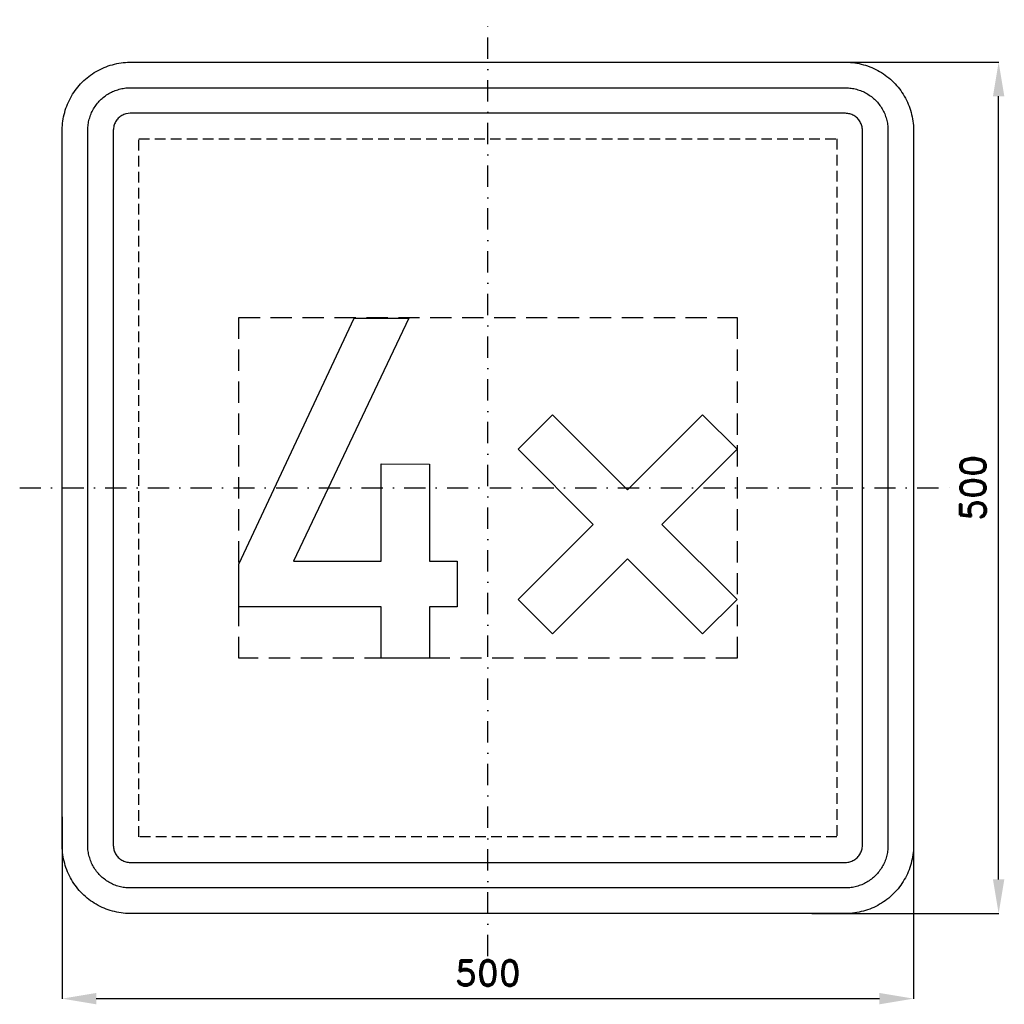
# Model space of a CAD drawing. Header units: millimetres. Extents: x -275 to 303, y -303 to 275.
import ezdxf

# ---------------------------------------------------------------- set-up
doc = ezdxf.new("R2010")
doc.units = ezdxf.units.MM
doc.header["$LTSCALE"] = 5
doc.linetypes.add('ČERCHOVANÁX2', pattern=[2, 1, -0.5, 0, -0.5])
doc.linetypes.add('ČÁRKOVANÁX2', pattern=[1.5, 1, -0.5])
doc.layers.add('Kóty', color=2, linetype='Continuous')
doc.layers.add('Značka', color=7, linetype='Continuous')
doc.styles.get("Standard").update_dxf_attribs({"font": 'romand.shx', "height": 15})
doc.dimstyles.get("Standard").update_dxf_attribs({"dimtxt": 15, "dimasz": 20, "dimexe": 0.18, "dimexo": 0.0625, "dimgap": 7.5, "dimtad": 1, "dimdec": 0, "dimzin": 0, "dimdsep": 46, "dimtxsty": 'Standard', "dimcen": 0.09, "dimadec": 0, "dimazin": 0, "dimtfac": 1, "dimtdec": 0, "dimtofl": 0, "dimtmove": 0, "dimatfit": 3, "dimfxl": 1, "dimtolj": 1, "dimtzin": 0, "dimarcsym": 0})

# ---------------------------------------------------------------- blocks, each defined once
blk = doc.blocks.new('*D0')
at = {"layer": 'Defpoints', "color": 0, "transparency": 16777216}
for p in [(-250, -193.13), (250, -193.13), (250, -300)]:
    blk.add_point(p, dxfattribs=at)
at = {"layer": 'Kóty', "color": 0, "lineweight": -2, "transparency": 16777216}
for p, q in [((-250, -193.19), (-250, -300.18)), ((250, -193.19), (250, -300.18)), ((-230, -300), (230, -300))]:
    blk.add_line(p, q, dxfattribs=at)
at = {"layer": 'Kóty', "color": 0, "transparency": 16777216}
for points in [[(-230, -296.67), (-230, -303.33), (-250, -300)], [(230, -296.67), (230, -303.33), (250, -300)]]:
    blk.add_solid(points, dxfattribs=at)
at = {"layer": 'Kóty', "color": 0, "transparency": 16777216, "insert": (0, -285), "char_height": 15, "attachment_point": 5}
blk.add_mtext('\\A1;500', dxfattribs=at)
blk = doc.blocks.new('*D1')
at = {"layer": 'Defpoints', "color": 0, "transparency": 16777216}
for p in [(190.22, 250), (300, 250), (190.22, -250)]:
    blk.add_point(p, dxfattribs=at)
at = {"layer": 'Kóty', "color": 0, "lineweight": -2, "transparency": 16777216}
for p, q in [((190.28, 250), (300.18, 250)), ((300, -230), (300, 230)), ((190.28, -250), (300.18, -250))]:
    blk.add_line(p, q, dxfattribs=at)
at = {"layer": 'Kóty', "color": 0, "transparency": 16777216}
for points in [[(296.67, 230), (303.33, 230), (300, 250)], [(296.67, -230), (303.33, -230), (300, -250)]]:
    blk.add_solid(points, dxfattribs=at)
at = {"layer": 'Kóty', "color": 0, "transparency": 16777216, "insert": (285, 0), "char_height": 15, "attachment_point": 5, "rotation": 90}
blk.add_mtext('\\A1;500', dxfattribs=at)

msp = doc.modelspace()

# ---------------------------------------------------------------- linework, layer by layer
at = {"layer": 'Značka', "color": 6, "linetype": 'ČERCHOVANÁX2', "ltscale": 2.5}
for points in [[(0, -275), (0, 275)], [(-275, 0), (275, 0)]]:
    msp.add_lwpolyline(points, dxfattribs=at)
at = {"layer": 'Značka', "color": 5}
for points in [[(-210, -250), (-210.157, -250), (-210.314, -249.999, -0.0321792), (-215.479, -249.637, -0.0354421), (-220.555, -248.582, -0.036268), (-225.464, -246.923, -0.0344214), (-230.091, -244.589, -0.0337216), (-234.4018, -241.714, -0.0340857), (-238.2843, -238.284, -0.0342112), (-241.7173, -234.403, -0.0342298), (-244.5886, -230.091, -0.0340429), (-246.9061, -225.461, -0.0334123), (-248.5824, -220.555, -0.0341277), (-249.6543, -215.477, -0.0367441), (-249.9988, -210.314), (-249.9996, -210.157), (-250.0001, -210), (-250.0001, 210), (-249.9996, 210.157), (-249.9988, 210.314, -0.0321789), (-249.637, 215.479, -0.0354442), (-248.5824, 220.555, -0.0362607), (-246.9228, 225.464, -0.0344197), (-244.5886, 230.091, -0.0337239), (-241.714, 234.402, -0.0340855), (-238.2843, 238.284, -0.0342037), (-234.4026, 241.717, -0.0342324), (-230.091, 244.589, -0.0340475), (-225.461, 246.906, -0.0334164), (-220.555, 248.582, -0.0341289), (-215.477, 249.654, -0.0367528), (-210.314, 249.999), (-210.157, 250), (-210, 250), (210, 250), (210.157, 250), (210.314, 249.999, -0.0321907), (215.479, 249.637, -0.03544), (220.555, 248.582, -0.0362704), (225.464, 246.923, -0.0344355), (230.091, 244.589, -0.0337251), (234.402, 241.714, -0.0340812), (238.284, 238.284, -0.0341978), (241.717, 234.403, -0.0342291), (244.589, 230.091, -0.0340343), (246.906, 225.461, -0.0334025), (248.582, 220.555, -0.0341305), (249.654, 215.477, -0.0367399), (249.999, 210.314), (250, 210.157), (250, 210), (250, -210), (250, -210.157), (249.999, -210.314, -0.0321792), (249.637, -215.479, -0.0354421), (248.582, -220.555, -0.0362602), (246.923, -225.464, -0.0344239), (244.589, -230.091, -0.033722), (241.714, -234.402, -0.0340968), (238.284, -238.284, -0.0342179), (234.403, -241.717, -0.0342384), (230.091, -244.589, -0.0340529), (225.46, -246.906, -0.0334149), (220.555, -248.582, -0.0341263), (215.477, -249.654, -0.0367459), (210.314, -249.999), (210.157, -250), (210, -250), (-210, -250)], [(-210, -235), (-210.098, -235), (-210.196, -234.999, -0.0321816), (-213.425, -234.773, -0.0354412), (-216.597, -234.114, -0.0362666), (-219.665, -233.077, -0.0344236), (-222.557, -231.618, -0.033722), (-225.251, -229.821, -0.0340848), (-227.678, -227.678, -0.0342109), (-229.823, -225.252, -0.034229), (-231.6179, -222.557, -0.0340449), (-233.0663, -219.663, -0.0334114), (-234.114, -216.597, -0.0341257), (-234.7839, -213.423, -0.0367454), (-234.9993, -210.196), (-234.9998, -210.098), (-235.0001, -210), (-235.0001, 210), (-234.9998, 210.098), (-234.9993, 210.196, -0.0321814), (-234.7732, 213.424, -0.0354436), (-234.114, 216.597, -0.0362629), (-233.0768, 219.665, -0.0344292), (-231.6179, 222.557, -0.0337131), (-229.821, 225.251, -0.0340835), (-227.678, 227.678, -0.0342145), (-225.252, 229.823, -0.0342271), (-222.557, 231.618, -0.0340608), (-219.663, 233.066, -0.0334078), (-216.597, 234.114, -0.0341377), (-213.423, 234.784, -0.036755), (-210.196, 234.999), (-210.098, 235), (-210, 235), (210, 235), (210.098, 235), (210.196, 234.999, -0.0321788), (213.424, 234.773, -0.0354289), (216.597, 234.114, -0.0362786), (219.665, 233.077, -0.0344075), (222.557, 231.618, -0.0337259), (225.251, 229.821, -0.0340936), (227.678, 227.678, -0.034195), (229.823, 225.252, -0.0342346), (231.618, 222.557, -0.0340429), (233.066, 219.663, -0.0334189), (234.114, 216.597, -0.0341176), (234.784, 213.423, -0.0367368), (234.999, 210.196), (235, 210.098), (235, 210), (235, -210), (235, -210.098), (234.999, -210.196, -0.032179), (234.773, -213.424, -0.0354685), (234.114, -216.597, -0.036283), (233.077, -219.665, -0.0344395), (231.618, -222.557, -0.0337417), (229.821, -225.251, -0.0340764), (227.678, -227.678, -0.0342138), (225.252, -229.823, -0.0342266), (222.557, -231.618, -0.0340362), (219.663, -233.066, -0.0334175), (216.597, -234.114, -0.0341223), (213.423, -234.784, -0.0367433), (210.196, -234.999), (210.098, -235), (210, -235), (-210, -235)], [(-210, -220), (210, -220), (210.039, -220), (210.079, -220, 0.03219), (211.37, -219.909, 0.0354467), (212.639, -219.646, 0.0362553), (213.866, -219.231, 0.0344355), (215.023, -218.647, 0.0336927), (216.1, -217.929, 0.0340968), (217.071, -217.071, 0.0341796), (217.929, -216.101, 0.0342395), (218.647, -215.023, 0.0340657), (219.227, -213.865, 0.0333765), (219.646, -212.639, 0.0341767), (219.914, -211.369, 0.0367178), (220, -210.079), (220, -210.039), (220, -210), (220, 210), (220, 210.039), (220, 210.079, 0.0321782), (219.909, 211.37, 0.0353927), (219.646, 212.639, 0.0362965), (219.231, 213.866, 0.0344442), (218.647, 215.023, 0.0337419), (217.928, 216.1, 0.0340344), (217.071, 217.071, 0.0341854), (216.101, 217.929, 0.0341795), (215.023, 218.647, 0.0340552), (213.865, 219.227, 0.0333953), (212.639, 219.646, 0.0341316), (211.369, 219.914, 0.0367638), (210.078, 220), (210.039, 220), (210, 220), (-210, 220), (-210.039, 220), (-210.079, 220), (-211.37, 219.909), (-212.639, 219.646, 0.036239), (-213.866, 219.231, 0.0343799), (-215.023, 218.647, 0.0336928), (-216.1, 217.929, 0.0340771), (-217.071, 217.071, 0.0342018), (-217.929, 216.101, 0.0342316), (-218.647, 215.023, 0.0340541), (-219.227, 213.865, 0.0334198), (-219.646, 212.639, 0.0341236), (-219.914, 211.369, 0.0367461), (-220, 210.079), (-220, 210.039), (-220, 210), (-220, -210), (-220, -210.039), (-220, -210.079, 0.0321848), (-219.909, -211.37, 0.0354428), (-219.646, -212.639, 0.0362682), (-219.231, -213.866, 0.034425), (-218.647, -215.023, 0.0337251), (-217.929, -216.1, 0.0340812), (-217.071, -217.071, 0.0342016), (-216.101, -217.929, 0.0342325), (-215.023, -218.647, 0.0340474), (-213.865, -219.227, 0.0334156), (-212.639, -219.646, 0.0341291), (-211.369, -219.914, 0.0367532), (-210.079, -220), (-210.039, -220), (-210, -220)]]:
    msp.add_lwpolyline(points, format="xyb", dxfattribs=at)
at = {"layer": 'Značka', "color": 6, "linetype": 'ČÁRKOVANÁX2', "ltscale": 1.25}
msp.add_lwpolyline([(-205, -205), (-205, 205), (205, 205), (205, -205), (-205, -205)], dxfattribs=at)
at = {"layer": 'Značka', "color": 6, "linetype": 'ČÁRKOVANÁX2', "ltscale": 2.5}
msp.add_lwpolyline([(-146.34, -100), (-146.34, 100), (146.34, 100), (146.34, -100), (-146.34, -100)], dxfattribs=at)
at = {"layer": 'Značka', "color": 5}
for points in [[(-62.736, -100), (-62.736, -69.812), (-146.319, -69.812), (-146.319, -44.875), (-78.507, 99.729), (-46.382, 99.729), (-114.194, -42.958), (-62.736, -42.958), (-62.736, 14.042), (-34.194, 13.938), (-34.194, -42.958), (-17.944, -42.958), (-17.944, -69.812), (-34.194, -69.812), (-34.194, -100), (-62.736, -100)], [(17.769, -65.511), (37.972, -85.714), (82.054, -41.632), (126.137, -85.714), (146.34, -65.511), (102.257, -21.429), (146.34, 22.654), (126.137, 42.857), (82.054, -1.226), (37.972, 42.857), (17.769, 22.654), (61.852, -21.429), (17.769, -65.511)]]:
    msp.add_lwpolyline(points, dxfattribs=at)

# ---------------------------------------------------------------- dimensions: what is measured, and where the dimension line sits
at = {"layer": 'Kóty'}
dim = msp.add_linear_dim(base=(300, 250), p1=(190.2202, -250), p2=(190.2202, 250), angle=90, dimstyle='Standard', dxfattribs=at)
dim.commit()
dim.dimension.update_dxf_attribs({"geometry": '*D1', "text_midpoint": (285, 0)})
dim = msp.add_linear_dim(base=(250, -300), p1=(-250.0001, -193.126), p2=(250, -193.126), dimstyle='Standard', dxfattribs=at)
dim.commit()
dim.dimension.update_dxf_attribs({"geometry": '*D0', "text_midpoint": (-0.0001, -285)})

doc.saveas('drawing.dxf')
